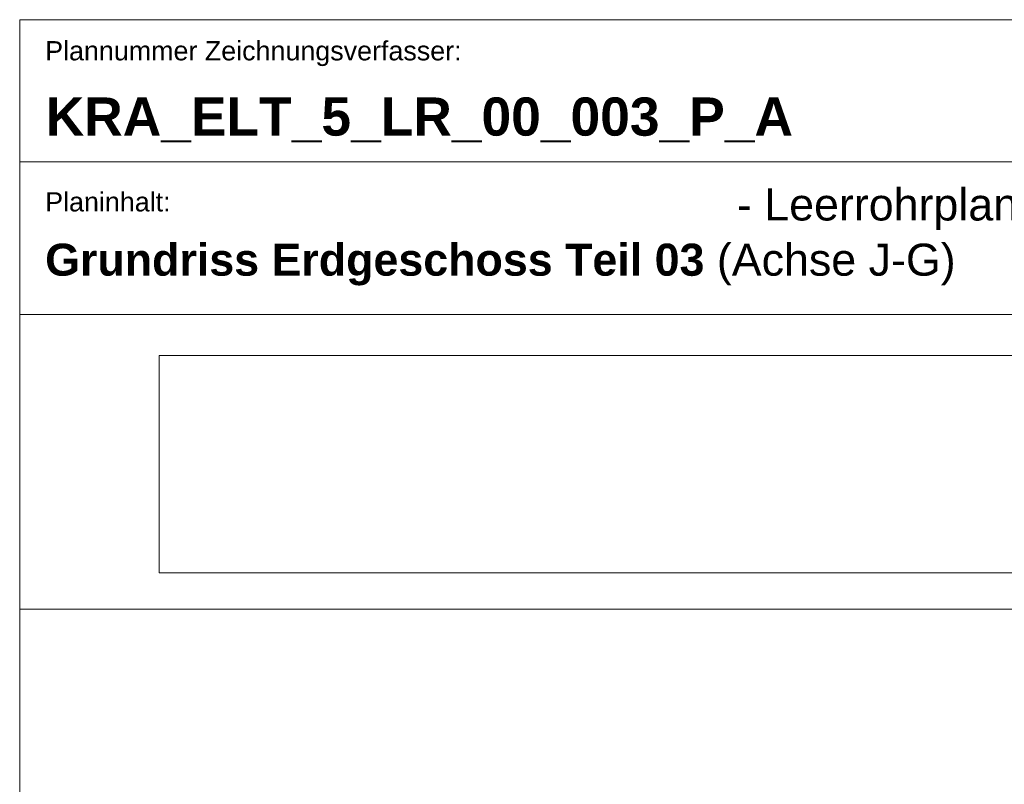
# Model space of a CAD drawing. Extents: x -620 to 300, y 62 to 1162.
# Tile 42 of 93: x 115 to 193, y 299 to 359. Entities that reach past the tile are written whole.
import ezdxf

# ---------------------------------------------------------------- set-up
doc = ezdxf.new("R2010")
doc.units = 0
for name, color, linetype, lineweight in [('iwb_Plankopf Linie', 7, 'Continuous', 13), ('iwb_Plankopf Text', 7, 'Continuous', 18), ('X_Bitmap', 7, 'Continuous', 5)]:
    doc.layers.add(name, color=color, linetype=linetype, lineweight=lineweight)
doc.styles.add('Plankopf', font='arial.ttf')
doc.styles.get("Standard").update_dxf_attribs({"font": 'ARIALN.TTF'})
picture_1 = doc.add_image_def('image1.jfif', size_in_pixel=(600, 81))

msp = doc.modelspace()

# ---------------------------------------------------------------- linework, layer by layer
at = {"layer": 'iwb_Plankopf Linie', "lineweight": 18, "ltscale": 0.18}
for p, q in [((115.353, 359.433), (115.353, 67.433)), ((295.353, 359.433), (115.353, 359.433))]:
    msp.add_line(p, q, dxfattribs=at)
at = {"layer": 'iwb_Plankopf Linie', "ltscale": 0.13}
for p, q in [((295.353, 348.273), (115.353, 348.273)), ((295.353, 336.273), (115.353, 336.273)), ((115.353, 313.112), (295.353, 313.112))]:
    msp.add_line(p, q, dxfattribs=at)

# ---------------------------------------------------------------- texts
at = {"layer": 'iwb_Plankopf Text', "ltscale": 0.18, "style": 'Plankopf'}
for s, insert, char_height, attachment_point, line_spacing_factor in [('Plannummer Zeichnungsverfasser:', (117.353, 357.746), 1.51, 1, 0.970891), ('Planinhalt:', (117.353, 345.878), 1.51045, 1, 0.970891), ('\\fArial|b1|i0|c0|p34;Grundriss Erdgeschoss Teil 03\\fArial|b0|i0|c0|p34; (Achse J-G)', (117.353, 340.191), 2.51722, 4, 0.996218)]:
    msp.add_mtext(s, dxfattribs=dict(at, insert=insert, char_height=char_height, attachment_point=attachment_point, line_spacing_factor=line_spacing_factor))
at = {"layer": 'iwb_Plankopf Text', "ltscale": 0.18, "insert": (117.395, 353.323), "char_height": 3, "attachment_point": 1, "line_spacing_factor": 1.002}
msp.add_mtext('{\\fArial|b1|i0;KRA_ELT_5_LR_00_003_P_A}', dxfattribs=at)
at = {"layer": 'iwb_Plankopf Text', "ltscale": 0.18, "insert": (219.368, 344.536), "char_height": 2.51722, "width": 53.70062, "attachment_point": 6, "style": 'Plankopf'}
msp.add_mtext('- Leerrohrplanung (LR) - (ELT) ', dxfattribs=at)

# ---------------------------------------------------------------- pictures from other files: only their frames are drawn
at = {"layer": 'X_Bitmap', "ltscale": 0.13}
image = msp.add_image(picture_1, insert=(126.302, 315.964), size_in_units=(126.548, 17.084), dxfattribs=at)
image.dxf.flags = 7

doc.saveas('drawing.dxf')
